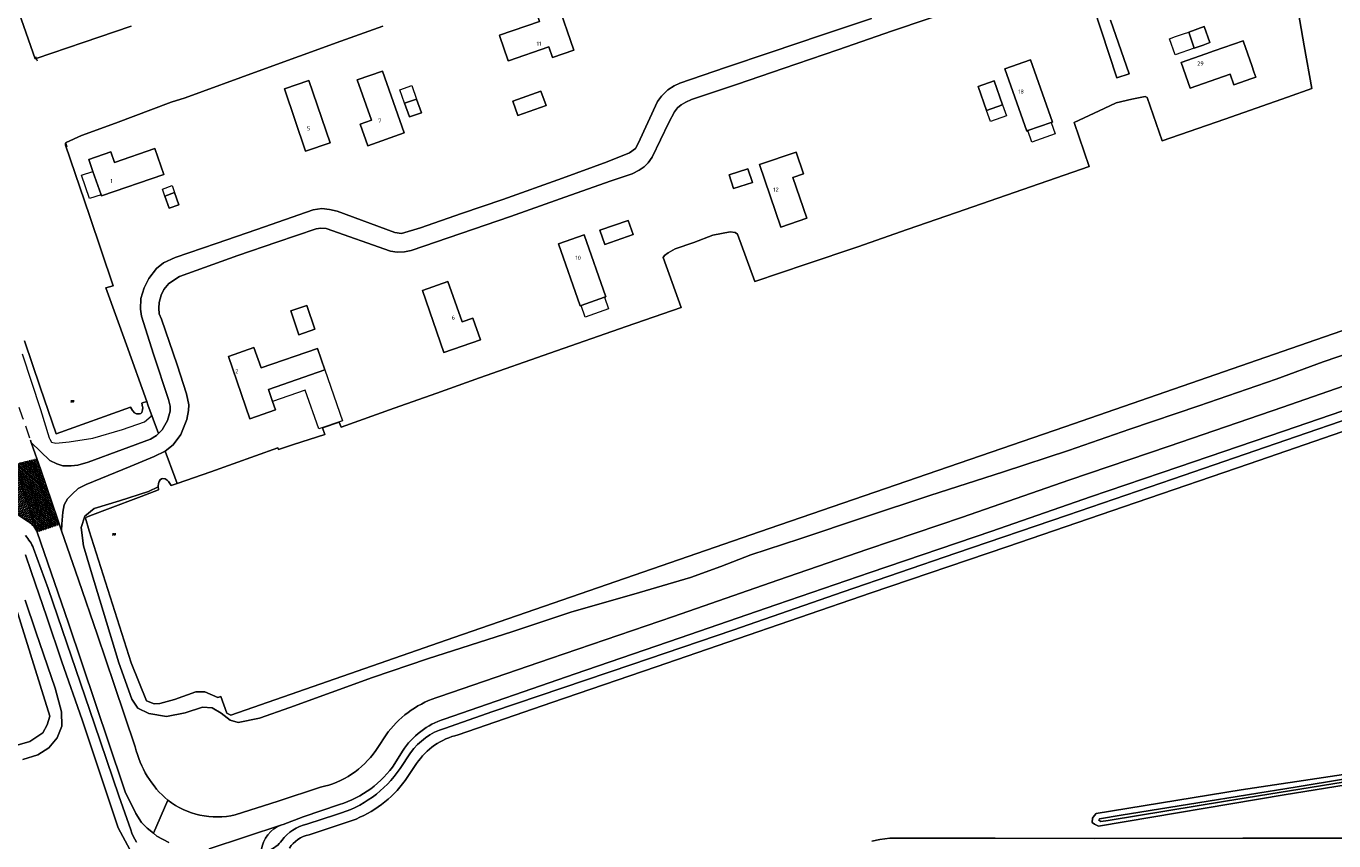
# Model space of a CAD drawing. Header units: metres. Extents: x 264570 to 266133, y 576109 to 577454.
# Tile 121 of 128: x 265599 to 265917, y 576673 to 576871. Entities that reach past the tile are written whole.
import ezdxf
from ezdxf.enums import TextEntityAlignment as Align

# ---------------------------------------------------------------- set-up
doc = ezdxf.new("R2010")
doc.units = ezdxf.units.M
doc.linetypes.add('XX-DASHED', pattern=[4.8, 3.15, -1.65])
for name, color, linetype, lineweight in [('B-BH-OG-BEBOUWING-G', 252, 'Continuous', 15), ('B-BH-OG-BEBOUWING-T50', 252, 'Continuous', 15), ('B-WE-OG-TOPOGRAFIE-G', 252, 'Continuous', 15), ('B-WE-OG-TOPOGRAFIE-S', 252, 'Continuous', 18), ('B-WE-VH-VERHARDING_ASFALT-A', 252, 'Continuous', 18), ('V-XX-AL-TOPOGRAFIE-G', 252, 'XX-DASHED', 18)]:
    doc.layers.add(name, color=color, linetype=linetype, lineweight=lineweight)
doc.styles.add('NLCS-ISO-M200-T50', font='NLCS-ISO.ttf', dxfattribs={"height": 1})

# ---------------------------------------------------------------- blocks, each defined once
blk = doc.blocks.new('SOG-TOPOGRAFIE_WATER-SO')
at = {"flags": 128}
for points in [[(-2.5, 0.6), (-2.4, 0.7, -0.538831), (-0.4, 0.7, 0.605168), (1.3, 0.9, -4.035705)], [(-2.9, -0.7), (-2.8, -0.6, -0.538831), (-0.8, -0.5, 0.605168), (0.9, -0.3, -4.035705)]]:
    blk.add_lwpolyline(points, format="xyb", dxfattribs=at)

msp = doc.modelspace()

# ---------------------------------------------------------------- hatches: boundary and pattern name
at = {"layer": 'B-WE-VH-VERHARDING_ASFALT-A'}
h = msp.add_hatch(dxfattribs=at)
h.set_pattern_fill('AVH-ASFALT', color=256, scale=2, angle=356.0148, style=0, pattern_type=2)
h.set_pattern_definition([(344.96820956, (53091.7779, 115408.78747), (0.10374197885, 0.38631282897), []), (44.96820956, (53091.7779, 115408.78747), (-0.28268573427, 0.2829996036), [])])
edge = h.paths.add_edge_path()
edge.add_line((265595.54, 576752.49), (265595.61, 576752.5))
edge.add_line((265595.61, 576752.5), (265595.99, 576752.45))
edge.add_line((265595.99, 576752.45), (265596.34, 576752.39))
edge.add_line((265596.34, 576752.39), (265596.57, 576752.33))
edge.add_line((265596.57, 576752.33), (265596.79, 576752.27))
edge.add_line((265596.79, 576752.27), (265597.01, 576752.19))
edge.add_line((265597.01, 576752.19), (265597.23, 576752.1))
edge.add_line((265597.23, 576752.1), (265599.57, 576750.61))
edge.add_line((265599.57, 576750.61), (265599.77, 576750.46))
edge.add_line((265599.77, 576750.46), (265600.15, 576750.15))
edge.add_line((265600.15, 576750.15), (265600.33, 576749.99))
edge.add_line((265600.33, 576749.99), (265600.67, 576749.63))
edge.add_line((265600.67, 576749.63), (265600.98, 576749.25))
edge.add_line((265600.98, 576749.25), (265601.13, 576749.05))
edge.add_line((265601.13, 576749.05), (265601.39, 576748.64))
edge.add_line((265601.39, 576748.64), (265601.62, 576748.21))
edge.add_line((265601.62, 576748.21), (265601.73, 576747.98))
edge.add_line((265601.73, 576747.98), (265596.18, 576764.51))
edge.add_arc((265591.5, 576763.36), 4.82, -62.1911, 13.8113, ccw=False)
edge.add_line((265593.75, 576759.1), (265593.44, 576758.98))
edge.add_line((265593.44, 576758.98), (265590.07, 576757.73))
edge.add_line((265590.07, 576757.73), (265589.94, 576757.68))
edge.add_line((265589.94, 576757.68), (265586.92, 576756.9))
edge.add_line((265586.92, 576756.9), (265586.61, 576751.01))
edge.add_line((265586.61, 576751.01), (265590.67, 576752.06))
edge.add_line((265590.67, 576752.06), (265592.8, 576752.63))
edge.add_line((265592.8, 576752.63), (265595.54, 576752.49))
h = msp.add_hatch(dxfattribs=at)
h.set_pattern_fill('AVH-ASFALT', color=256, scale=2, angle=90.0721, style=0, pattern_type=2)
h.set_pattern_definition([(79.02545829, (53091.7779, 115408.78747), (-0.39268474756, 0.07614912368), []), (139.02545829, (53091.7779, 115408.78747), (-0.26228944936, -0.30200040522), [])])
h.paths.add_polyline_path([(265607.17, 576749.84), (265606.71, 576751.2), (265602.59, 576763.15), (265601.63, 576765.9), (265596.18, 576764.51), (265601.73, 576747.98)])

# ---------------------------------------------------------------- linework, layer by layer
at = {"layer": 'B-BH-OG-BEBOUWING-G'}
for points in [[(265726.13, 576865.98), (265716.28, 576862.59), (265716.19, 576862.85), (265714.23, 576868.55), (265714.14, 576868.82), (265723.88, 576872.17), (265722.95, 576874.86), (265728.26, 576876.68), (265732.2, 576865.22), (265727, 576863.43), (265726.13, 576865.98)], [(265883.21, 576865.76), (265883.04, 576865.7), (265881.68, 576869.59), (265885.47, 576870.91), (265886.82, 576867.02), (265885.15, 576866.44), (265883.21, 576865.76)], [(265882, 576855.93), (265879.8, 576862.23), (265885.8, 576864.33), (265887.83, 576865.04), (265894.89, 576867.5), (265894.99, 576867.2), (265896.98, 576861.5), (265897.52, 576859.96), (265897.98, 576858.64), (265896.99, 576858.29), (265892.67, 576856.78), (265891.77, 576859.34), (265882, 576855.93)], [(265843.22, 576862.81), (265848.53, 576847.72), (265848.24, 576847.62), (265842.58, 576845.62), (265842.32, 576845.53), (265837.01, 576860.63), (265843.22, 576862.81)], [(265690.98, 576845.09), (265682.13, 576841.96), (265680.27, 576847.22), (265682.98, 576848.18), (265679.53, 576857.94), (265685.67, 576860.11), (265690.98, 576845.09)], [(265667.76, 576857.8), (265672.93, 576842.7), (265666.96, 576840.67), (265661.82, 576855.76), (265667.76, 576857.8)], [(265830.48, 576856.32), (265834.38, 576857.7), (265836.41, 576851.94), (265832.52, 576850.56), (265830.48, 576856.32)], [(265692.24, 576848.96), (265691.07, 576852.27), (265693.97, 576853.3), (265695.15, 576849.99), (265692.24, 576848.96)], [(265724.2, 576855.25), (265725.45, 576851.74), (265718.6, 576849.31), (265717.36, 576852.82), (265724.2, 576855.25)], [(265632.53, 576834.99), (265617.37, 576829.74), (265617.26, 576830.05), (265615.29, 576835.73), (265614.29, 576838.63), (265619.62, 576840.47), (265620.51, 576837.89), (265630.34, 576841.29), (265632.53, 576834.99)], [(265777.31, 576837.36), (265786.24, 576840.41), (265788.05, 576835.13), (265785.44, 576834.23), (265788.82, 576824.35), (265782.5, 576822.18), (265777.31, 576837.36)], [(265769.93, 576834.87), (265774.52, 576836.33), (265775.59, 576832.98), (265771, 576831.52), (265769.93, 576834.87)], [(265632.77, 576829.72), (265635.13, 576830.56), (265636.18, 576827.61), (265633.83, 576826.77), (265632.77, 576829.72)], [(265739.74, 576817.95), (265738.53, 576821.42), (265745.43, 576823.8), (265746.63, 576820.34), (265739.74, 576817.95)], [(265739.64, 576805.11), (265733.97, 576803.13), (265733.72, 576803.04), (265728.44, 576818.11), (265734.67, 576820.29), (265739.95, 576805.22), (265739.64, 576805.11)], [(265695.37, 576806.76), (265701.6, 576808.93), (265705.02, 576799.12), (265707.68, 576800.05), (265709.53, 576794.76), (265700.62, 576791.66), (265695.37, 576806.76)], [(265669.27, 576797.33), (265665.37, 576796), (265663.39, 576801.81), (265667.29, 576803.14), (265669.27, 576797.33)], [(265656.16, 576787.93), (265669.85, 576792.69), (265671.68, 576787.45), (265657.97, 576782.68), (265658.98, 576779.77), (265659.68, 576777.75), (265653.47, 576775.59), (265648.21, 576790.71), (265654.44, 576792.88), (265656.16, 576787.93)]]:
    msp.add_lwpolyline(points, close=True, dxfattribs=at)
at = {"layer": 'B-WE-OG-TOPOGRAFIE-G'}
for points in [[(265595.65, 576879.12), (265601.28, 576863.12), (265601.52, 576863.2), (265612.93, 576867.08), (265624.58, 576871.05)], [(265624.58, 576871.05), (265612.93, 576867.08), (265601.52, 576863.2), (265601.28, 576863.12), (265595.65, 576879.12)], [(265826.27, 576875.51), (265809.69, 576869.87), (265796.38, 576865.3), (265783.07, 576860.73), (265771.96, 576856.96), (265760.84, 576853.2), (265759.39, 576852.59), (265758.25, 576851.91), (265757.43, 576851.21), (265756.69, 576850.2), (265755.3, 576847.61), (265751.21, 576839.15), (265750.28, 576837.83), (265749.27, 576836.82), (265748.07, 576835.99), (265746.34, 576835.1), (265741.01, 576833.34), (265728.91, 576829.06), (265716.82, 576824.77), (265704.74, 576820.61), (265692.66, 576816.45), (265690.99, 576816.18), (265689.28, 576816.08), (265687.62, 576816.33), (265671.98, 576821.84), (265670.68, 576821.91), (265669.52, 576821.77), (265660.03, 576818.5), (265650.54, 576815.23), (265636.32, 576810.2), (265633.75, 576808.46), (265632.5, 576806.97), (265631.85, 576805.6), (265631.38, 576803.8), (265631.27, 576802.42), (265631.41, 576801.08), (265631.92, 576799.78), (265635.77, 576788.72), (265638.07, 576781.63), (265638.59, 576778.95), (265638.56, 576777.59), (265638.08, 576775.39), (265636.65, 576771.72), (265634.8, 576769.21), (265632.85, 576767.69), (265632.83, 576767.69), (265630.14, 576766.39), (265624.37, 576763.92), (265613.63, 576759.55), (265611.7, 576758.58), (265610.22, 576757.27), (265609.1, 576756.08), (265608.3, 576754.67), (265607.98, 576752.85), (265607.71, 576749.93), (265607.68, 576748.33), (265606.71, 576751.2), (265602.59, 576763.15), (265602.59, 576763.15), (265600.28, 576769.78), (265604.81, 576765.39), (265606.54, 576764.58), (265608.01, 576764.16), (265610.03, 576764.1), (265611.64, 576764.29), (265614.16, 576764.98), (265622.5, 576768.06), (265629.27, 576770.63), (265630.72, 576771.48), (265631.24, 576771.99), (265632.15, 576772.89), (265633.42, 576775.15), (265634.07, 576777.42), (265634.1, 576778.6), (265633.66, 576780.23), (265630.02, 576791.31), (265627.08, 576800.52), (265626.82, 576802.23), (265626.96, 576804.78), (265627.78, 576807.4), (265628.87, 576809.68), (265630.71, 576812.1), (265632.42, 576813.46), (265635.25, 576814.74), (265645.21, 576818.17), (265655.17, 576821.6), (265668.85, 576826.33), (265670.96, 576826.69), (265672.76, 576826.43), (265674.67, 576826.04), (265688.72, 576820.86), (265690.34, 576820.63), (265694.91, 576822), (265704.9, 576825.44), (265714.9, 576828.87), (265729.41, 576834.04), (265740.3, 576838.07), (265745.69, 576840.27), (265747.16, 576841.32), (265747.8, 576842.53), (265752.56, 576852.72), (265753.54, 576853.99), (265755.06, 576855.55), (265756.58, 576856.56), (265757.93, 576857.15), (265769.05, 576860.95), (265780.16, 576864.74), (265792.37, 576868.84), (265804.57, 576872.93)], [(265928.91, 576800.43), (265851.58, 576773.63), (265779.72, 576748.86), (265703.05, 576722.38), (265648.78, 576703.51), (265647.84, 576704.02), (265646.34, 576708.07), (265645.68, 576707.81), (265642.48, 576709.15), (265640.32, 576709.2), (265635.1, 576707.33), (265631.57, 576706.3), (265630.19, 576706.23), (265628.28, 576707.02), (265624.61, 576716.23), (265614.39, 576748.32), (265613.52, 576751.39), (265613.73, 576751.67), (265615.15, 576752.2), (265618.85, 576753.58), (265627.03, 576756.63), (265631.21, 576758.31), (265631.22, 576758.4), (265631.18, 576758.98), (265631.17, 576759.21), (265631.23, 576759.79), (265631.39, 576760.3), (265631.65, 576760.75), (265631.92, 576760.94), (265632.2, 576761.05), (265632.83, 576760.98), (265633.36, 576760.62), (265633.65, 576760.29), (265633.85, 576760.06), (265634.34, 576759.3), (265635.75, 576759.8), (265643.97, 576762.7), (265660.25, 576768.48), (265660.39, 576768.08), (265664.01, 576769.29), (265671.63, 576771.78), (265671.07, 576773.33), (265675.14, 576774.74), (265675.62, 576773.5), (265688.48, 576778.11), (265698.86, 576781.83), (265709.23, 576785.55), (265726.39, 576791.54), (265744.95, 576798), (265758.32, 576802.59), (265753.91, 576814.81), (265754.25, 576815.23), (265755.1, 576815.92), (265756.84, 576816.91), (265761.35, 576818.41), (265766.01, 576820.17), (265770.21, 576821.04), (265771.41, 576820.89), (265771.99, 576820.42), (265776.18, 576808.93), (265788.71, 576813.17), (265801.24, 576817.41), (265813.25, 576821.58), (265825.26, 576825.74), (265841.37, 576831.34), (265857.48, 576836.93), (265853.81, 576847.61), (265861.1, 576851.04), (265864.01, 576852.36), (265867.86, 576853.31), (265871.06, 576853.95), (265871.56, 576853.72), (265875.2, 576843.14), (265890.47, 576848.44), (265905.73, 576853.75), (265911.62, 576855.85), (265909.78, 576866.21), (265907.95, 576876.57)], [(265907.95, 576876.57), (265909.78, 576866.21), (265911.62, 576855.85), (265905.73, 576853.75), (265890.47, 576848.44), (265875.2, 576843.14), (265871.56, 576853.72), (265871.06, 576853.95), (265867.86, 576853.31), (265864.01, 576852.36), (265861.1, 576851.04), (265853.81, 576847.61), (265857.48, 576836.93), (265841.37, 576831.34), (265825.26, 576825.74), (265813.25, 576821.58), (265801.24, 576817.41), (265788.71, 576813.17), (265776.18, 576808.93), (265771.99, 576820.42), (265771.41, 576820.89), (265770.21, 576821.04), (265766.01, 576820.17), (265761.35, 576818.41), (265756.84, 576816.91), (265755.1, 576815.92), (265754.25, 576815.23), (265753.91, 576814.81), (265758.32, 576802.59), (265744.95, 576798), (265726.39, 576791.54), (265709.23, 576785.55), (265698.86, 576781.83), (265688.48, 576778.11), (265675.62, 576773.5), (265675.14, 576774.74), (265671.07, 576773.33), (265671.63, 576771.78), (265664.01, 576769.29), (265660.39, 576768.08), (265660.25, 576768.48), (265643.97, 576762.7), (265643.97, 576762.7), (265635.75, 576759.8), (265635.16, 576761.38), (265632.83, 576767.69), (265632.85, 576767.69), (265634.8, 576769.21), (265636.65, 576771.72), (265638.08, 576775.39), (265638.56, 576777.59), (265638.59, 576778.95), (265638.07, 576781.63), (265635.77, 576788.72), (265631.92, 576799.78), (265631.41, 576801.08), (265631.27, 576802.42), (265631.38, 576803.8), (265631.85, 576805.6), (265632.5, 576806.97), (265633.75, 576808.46), (265636.32, 576810.2), (265650.54, 576815.23), (265660.03, 576818.5), (265669.52, 576821.77), (265670.68, 576821.91), (265671.98, 576821.84), (265687.62, 576816.33), (265689.28, 576816.08), (265690.99, 576816.18), (265692.66, 576816.45), (265704.74, 576820.61), (265716.82, 576824.77), (265728.91, 576829.06), (265741.01, 576833.34), (265746.34, 576835.1), (265748.07, 576835.99), (265749.27, 576836.82), (265750.28, 576837.83), (265751.21, 576839.15), (265755.3, 576847.61), (265756.69, 576850.2), (265757.43, 576851.21), (265758.25, 576851.91), (265759.39, 576852.59), (265760.84, 576853.2), (265771.96, 576856.96), (265783.07, 576860.73), (265796.38, 576865.3), (265809.69, 576869.87), (265826.27, 576875.51)], [(265862.66, 576872.5), (265867.18, 576859.43), (265864.22, 576858.46), (265858.54, 576875.72)], [(265858.54, 576875.72), (265864.22, 576858.46), (265867.18, 576859.43), (265862.66, 576872.5)], [(265804.57, 576872.93), (265792.37, 576868.84), (265780.16, 576864.74), (265769.05, 576860.95), (265757.93, 576857.15), (265756.58, 576856.56), (265755.06, 576855.55), (265753.54, 576853.99), (265752.56, 576852.72), (265747.8, 576842.53), (265747.16, 576841.32), (265745.69, 576840.27), (265740.3, 576838.07), (265729.41, 576834.04), (265714.9, 576828.87), (265704.9, 576825.44), (265694.91, 576822), (265690.34, 576820.63), (265688.72, 576820.86), (265674.67, 576826.04), (265672.76, 576826.43), (265670.96, 576826.69), (265668.85, 576826.33), (265655.17, 576821.6), (265645.21, 576818.17), (265635.25, 576814.74), (265632.42, 576813.46), (265630.71, 576812.1), (265628.87, 576809.68), (265627.78, 576807.4), (265626.96, 576804.78), (265626.82, 576802.23), (265627.08, 576800.52), (265630.02, 576791.31), (265633.66, 576780.23), (265634.1, 576778.6), (265634.07, 576777.42), (265633.42, 576775.15), (265632.15, 576772.89), (265631.24, 576771.99), (265628.66, 576778.96), (265628.38, 576779.74), (265623.42, 576793.57), (265618.46, 576807.4), (265620.18, 576807.93), (265614.42, 576825.01), (265608.65, 576842.08), (265608.64, 576842.6), (265608.65, 576842.62), (265608.75, 576842.78), (265612.5, 576844.48), (265620.74, 576847.43), (265634.27, 576852.55), (265637.71, 576853.59), (265655.45, 576860.09), (265665.5, 576863.75), (265675.56, 576867.42), (265685.79, 576871.07)], [(265685.79, 576871.07), (265675.56, 576867.42), (265665.5, 576863.75), (265655.45, 576860.09), (265637.71, 576853.59), (265634.27, 576852.55), (265620.74, 576847.43), (265612.5, 576844.48), (265608.75, 576842.78), (265608.65, 576842.62), (265608.64, 576842.6), (265608.65, 576842.08), (265614.42, 576825.01), (265620.18, 576807.93), (265618.46, 576807.4), (265623.42, 576793.57), (265628.38, 576779.74), (265627.3, 576779.46), (265627.21, 576779.36), (265627.37, 576778.48), (265627.41, 576778.27), (265627.37, 576777.72), (265627.19, 576777.1), (265626.92, 576776.87), (265626.58, 576776.74), (265625.87, 576776.73), (265625.39, 576777), (265625, 576777.49), (265624.91, 576777.61), (265624.42, 576778.36), (265606.32, 576771.93), (265602.49, 576783.23), (265598.65, 576794.53)], [(265601.35, 576863.69), (265601.72, 576862.61)], [(265608.58, 576842.83), (265608.97, 576841.69)], [(265967.01, 576813.55), (265928.91, 576800.43), (265851.58, 576773.63), (265779.72, 576748.86), (265703.05, 576722.38), (265648.78, 576703.51)], [(265928.1, 576794.14), (265914.38, 576789.45), (265902.95, 576785.23), (265884.11, 576778.75), (265867.38, 576773.06), (265852.44, 576767.83), (265836.62, 576762.67), (265818.73, 576756.94), (265802.87, 576751.64), (265787.12, 576746.34), (265775.19, 576742.47), (265767.93, 576739.65), (265760.53, 576737), (265746.81, 576732.94), (265731.69, 576728.59), (265717.34, 576723.83), (265696.64, 576717.17), (265683.28, 576712.69), (265663.18, 576705.32), (265655.75, 576702.78), (265650.59, 576701.73), (265648.61, 576702.28), (265646.46, 576703.99), (265644.27, 576705.31), (265641.91, 576705.4), (265637.71, 576704.04), (265633.18, 576703.17), (265628.88, 576703.88), (265626.17, 576705.23), (265624.75, 576707.37), (265621.57, 576716.21), (265614.78, 576738.66), (265613.02, 576744.66), (265612.43, 576749.09), (265613.33, 576751.91), (265615.6, 576753.71), (265621.78, 576755.61), (265628.76, 576757.87), (265631.18, 576758.98), (265631.22, 576758.4), (265631.21, 576758.31), (265627.03, 576756.63), (265618.85, 576753.58), (265618.85, 576753.58), (265615.15, 576752.2), (265613.73, 576751.67), (265613.52, 576751.39), (265614.39, 576748.32), (265624.61, 576716.23), (265628.28, 576707.02), (265630.19, 576706.23), (265631.57, 576706.3), (265635.1, 576707.33), (265640.32, 576709.2), (265642.48, 576709.15), (265645.68, 576707.81), (265646.34, 576708.07), (265647.84, 576704.02), (265648.78, 576703.51), (265703.05, 576722.38), (265779.72, 576748.86), (265851.58, 576773.63), (265928.91, 576800.43)], [(265598.65, 576794.53), (265602.49, 576783.23), (265606.32, 576771.93), (265624.42, 576778.36), (265624.91, 576777.61), (265625, 576777.49), (265625.39, 576777), (265625.87, 576776.73), (265626.58, 576776.74), (265626.92, 576776.87), (265627.19, 576777.1), (265627.37, 576777.72), (265627.41, 576778.27), (265627.37, 576778.48), (265627.21, 576779.36), (265627.3, 576779.46), (265628.38, 576779.74), (265628.66, 576778.96), (265631.24, 576771.99), (265630.72, 576771.48), (265629.27, 576770.63), (265622.5, 576768.06), (265614.16, 576764.98), (265611.64, 576764.29), (265610.03, 576764.1), (265608.01, 576764.16), (265606.54, 576764.58), (265604.81, 576765.39), (265600.28, 576769.78), (265600.07, 576770.39)], [(265598.12, 576791.33), (265602.57, 576777.79), (265604.62, 576770.96), (265604.81, 576770.62), (265605.23, 576769.89), (265606.29, 576769.62), (265608.71, 576769.87), (265608.71, 576769.87), (265609.47, 576769.98), (265615.26, 576770.81), (265622.48, 576772.92), (265627.81, 576774.79), (265629.47, 576776.2), (265629.6, 576776.42)], [(265600.07, 576770.39), (265600.28, 576769.78), (265602.59, 576763.15), (265606.71, 576751.2), (265607.68, 576748.33), (265611.75, 576736.43), (265616.37, 576722.95), (265620.46, 576710.95), (265625.58, 576695.79), (265625.58, 576695.79)], [(265596.18, 576764.51), (265601.73, 576747.98), (265601.62, 576748.21), (265601.39, 576748.64), (265601.13, 576749.05), (265600.98, 576749.25), (265600.67, 576749.63), (265600.33, 576749.99), (265600.15, 576750.15), (265599.77, 576750.46), (265599.57, 576750.61), (265597.23, 576752.1)], [(265597.23, 576752.1), (265599.57, 576750.61), (265599.77, 576750.46), (265600.15, 576750.15), (265600.33, 576749.99), (265600.67, 576749.63), (265600.98, 576749.25), (265601.13, 576749.05), (265601.39, 576748.64), (265601.62, 576748.21), (265601.73, 576747.98), (265609.38, 576725.87), (265622.58, 576686.59), (265623.16, 576684.84), (265625.71, 576679.58), (265627.1, 576677.37), (265628.47, 576676.04), (265629.98, 576674.78), (265630.85, 576674.05), (265633.72, 576672.52)], [(265625.87, 576672.65), (265625.47, 576673.36), (265625.09, 576674.09), (265624.76, 576674.84), (265624.47, 576675.6), (265621.62, 576683.91), (265615.63, 576701.31), (265604.39, 576734.28), (265600.87, 576744.05), (265600.67, 576744.47), (265600.46, 576744.88), (265600.24, 576745.28), (265600, 576745.67), (265599.74, 576746.06), (265599.48, 576746.43), (265599.2, 576746.8), (265598.91, 576747.16)], [(265598.91, 576747.16), (265599.2, 576746.8), (265599.48, 576746.43), (265599.74, 576746.06), (265600, 576745.67), (265600.24, 576745.28), (265600.46, 576744.88), (265600.67, 576744.47), (265600.87, 576744.05), (265604.39, 576734.28), (265615.63, 576701.31), (265621.62, 576683.91), (265624.47, 576675.6), (265624.76, 576674.84), (265625.09, 576674.09), (265625.47, 576673.36), (265625.87, 576672.65)], [(265625.43, 576668.7), (265621.41, 576676.06), (265616.77, 576689.95), (265612.65, 576702.36), (265607.76, 576716.48), (265604.06, 576727.32), (265600.27, 576738.42), (265598.87, 576742.45)], [(265598.87, 576742.45), (265600.27, 576738.42), (265604.06, 576727.32), (265607.76, 576716.48), (265612.65, 576702.36), (265616.77, 576689.95), (265621.41, 576676.06), (265625.43, 576668.7)], [(265581.66, 576691.85), (265599.96, 576697.06), (265603.09, 576699.2), (265604.15, 576701.13), (265604.83, 576703.22), (265595.41, 576733.38)], [(265595.41, 576733.38), (265604.83, 576703.22), (265604.15, 576701.13), (265603.09, 576699.2), (265599.96, 576697.06), (265581.66, 576691.85)], [(265598.85, 576731.47), (265601.39, 576723.75), (265606.08, 576710.04), (265607.63, 576704.32), (265607.75, 576700.8), (265606.58, 576697.95), (265604.59, 576695.55), (265601.86, 576693.84), (265598.28, 576692.69)], [(265598.28, 576692.69), (265601.86, 576693.84), (265604.59, 576695.55), (265606.58, 576697.95), (265607.75, 576700.8), (265607.63, 576704.32), (265606.08, 576710.04), (265601.39, 576723.75), (265598.85, 576731.47)], [(265927.45, 576687.74), (265904.89, 576684.13), (265859.72, 576676.52), (265858.81, 576676.97), (265858.17, 576677.42), (265858.32, 576678.42), (265858.65, 576679.02), (265859.17, 576679.6), (265894.41, 576685.36), (265939.34, 576692.07)], [(265939.34, 576692.07), (265894.41, 576685.36), (265859.17, 576679.6), (265858.65, 576679.02), (265858.65, 576679.02), (265858.32, 576678.42), (265858.17, 576677.42), (265858.81, 576676.97), (265858.81, 576676.97), (265859.72, 576676.52), (265904.89, 576684.13), (265904.89, 576684.13), (265927.45, 576687.74)], [(265931.05, 576689.89), (265908, 576686.06), (265883.91, 576682.16), (265865.25, 576679.2), (265865.25, 576679.2), (265859.96, 576678.32), (265859.96, 576678.32), (265859.8, 576677.97), (265859.8, 576677.97), (265860.3, 576677.62), (265860.3, 576677.62), (265862.09, 576677.86), (265862.09, 576677.86), (265890.6, 576682.59), (265921.72, 576687.63)], [(265921.72, 576687.63), (265890.6, 576682.59), (265862.09, 576677.86), (265860.3, 576677.62), (265859.8, 576677.97), (265859.96, 576678.32), (265865.25, 576679.2), (265883.91, 576682.16), (265908, 576686.06), (265931.05, 576689.89)], [(265804.61, 576672.88), (265806.6, 576673.28), (265809.05, 576673.57), (265834.63, 576673.57), (265858.65, 576673.48), (265894.87, 576673.58), (265932.26, 576673.57)], [(265932.26, 576673.57), (265894.87, 576673.58), (265858.65, 576673.48), (265834.63, 576673.57), (265809.05, 576673.57), (265806.6, 576673.28), (265804.61, 576672.88)]]:
    msp.add_lwpolyline(points, dxfattribs=at)
for points in [[(265716.28, 576862.59), (265726.13, 576865.98), (265727, 576863.43), (265732.2, 576865.22), (265728.26, 576876.68), (265722.95, 576874.86), (265723.88, 576872.17), (265714.14, 576868.82), (265714.23, 576868.55), (265716.19, 576862.85), (265716.28, 576862.59)], [(265878.5, 576868.48), (265880.43, 576869.16), (265881.68, 576869.59), (265883.04, 576865.7), (265878.37, 576864.07), (265877.02, 576867.97), (265878.5, 576868.48)], [(265883.04, 576865.7), (265883.21, 576865.76), (265885.15, 576866.44), (265886.82, 576867.02), (265885.47, 576870.91), (265881.68, 576869.59), (265883.04, 576865.7)], [(265879.8, 576862.23), (265882, 576855.93), (265891.77, 576859.34), (265892.67, 576856.78), (265896.99, 576858.29), (265897.98, 576858.64), (265897.52, 576859.96), (265896.98, 576861.5), (265894.99, 576867.2), (265894.89, 576867.5), (265887.83, 576865.04), (265885.8, 576864.33), (265879.8, 576862.23)], [(265848.53, 576847.72), (265843.22, 576862.81), (265837.01, 576860.63), (265842.32, 576845.53), (265842.58, 576845.62), (265848.24, 576847.62), (265848.53, 576847.72)], [(265682.13, 576841.96), (265690.98, 576845.09), (265685.67, 576860.11), (265679.53, 576857.94), (265682.98, 576848.18), (265680.27, 576847.22), (265682.13, 576841.96)], [(265672.93, 576842.7), (265667.76, 576857.8), (265661.82, 576855.76), (265666.96, 576840.67), (265672.93, 576842.7)], [(265693.97, 576853.3), (265691.07, 576852.27), (265689.9, 576855.57), (265692.81, 576856.6), (265693.97, 576853.3)], [(265834.38, 576857.7), (265830.48, 576856.32), (265832.52, 576850.56), (265836.41, 576851.94), (265834.38, 576857.7)], [(265691.07, 576852.27), (265692.24, 576848.96), (265695.15, 576849.99), (265693.97, 576853.3), (265691.07, 576852.27)], [(265725.45, 576851.74), (265724.2, 576855.25), (265717.36, 576852.82), (265718.6, 576849.31), (265725.45, 576851.74)], [(265832.52, 576850.56), (265836.41, 576851.94), (265837.38, 576849.19), (265833.49, 576847.81), (265832.52, 576850.56)], [(265842.58, 576845.62), (265848.24, 576847.62), (265849.23, 576844.81), (265843.57, 576842.82), (265842.58, 576845.62)], [(265615.29, 576835.73), (265617.26, 576830.05), (265617.37, 576829.74), (265632.53, 576834.99), (265630.34, 576841.29), (265620.51, 576837.89), (265619.62, 576840.47), (265614.29, 576838.63), (265615.29, 576835.73)], [(265786.24, 576840.41), (265777.31, 576837.36), (265782.5, 576822.18), (265788.82, 576824.35), (265785.44, 576834.23), (265788.05, 576835.13), (265786.24, 576840.41)], [(265774.52, 576836.33), (265769.93, 576834.87), (265771, 576831.52), (265775.59, 576832.98), (265774.52, 576836.33)], [(265614.49, 576829.09), (265612.53, 576834.78), (265615.29, 576835.73), (265617.26, 576830.05), (265614.49, 576829.09)], [(265632.17, 576831.41), (265634.52, 576832.25), (265635.13, 576830.56), (265632.77, 576829.72), (265632.17, 576831.41)], [(265632.77, 576829.72), (265633.83, 576826.77), (265636.18, 576827.61), (265635.13, 576830.56), (265632.77, 576829.72)], [(265738.53, 576821.42), (265739.74, 576817.95), (265746.63, 576820.34), (265745.43, 576823.8), (265738.53, 576821.42)], [(265733.97, 576803.13), (265739.64, 576805.11), (265739.95, 576805.22), (265734.67, 576820.29), (265728.44, 576818.11), (265733.72, 576803.04), (265733.97, 576803.13)], [(265701.6, 576808.93), (265695.37, 576806.76), (265700.62, 576791.66), (265709.53, 576794.76), (265707.68, 576800.05), (265705.02, 576799.12), (265701.6, 576808.93)], [(265733.97, 576803.13), (265739.64, 576805.11), (265740.64, 576802.26), (265734.97, 576800.28), (265733.97, 576803.13)], [(265663.39, 576801.81), (265665.37, 576796), (265669.27, 576797.33), (265667.29, 576803.14), (265663.39, 576801.81)], [(265669.85, 576792.69), (265656.16, 576787.93), (265654.44, 576792.88), (265648.21, 576790.71), (265653.47, 576775.59), (265659.68, 576777.75), (265658.98, 576779.77), (265657.97, 576782.68), (265671.68, 576787.45), (265669.85, 576792.69)], [(265670.21, 576773.08), (265666.92, 576782.54), (265658.98, 576779.77), (265657.97, 576782.68), (265671.68, 576787.45), (265675.97, 576775.08), (265670.21, 576773.08)]]:
    msp.add_lwpolyline(points, close=True, dxfattribs=at)
for points in [[(265933.9, 576788.59), (265904.57, 576778.41), (265876.9, 576768.92), (265852.55, 576760.61), (265826.65, 576751.67), (265803.69, 576743.83), (265781.77, 576736.31), (265756.4, 576727.51), (265726.55, 576717.26), (265699.61, 576708.03), (265699.61, 576708.03, 0.153474), (265687.07, 576699.46), (265687.07, 576699.46), (265684.03, 576694.87), (265684.03, 576694.87, -0.190077), (265670.61, 576685.97), (265670.61, 576685.97), (265660.33, 576682.58), (265649.89, 576679.25), (265649.89, 576679.25, -0.221997), (265633.51, 576682.79), (265633.51, 576682.79, -0.159897), (265625.58, 576695.79), (265625.58, 576695.79), (265620.46, 576710.95), (265616.37, 576722.95), (265611.75, 576736.43), (265607.68, 576748.33), (265607.71, 576749.93), (265607.98, 576752.85), (265608.3, 576754.67), (265609.1, 576756.08), (265610.22, 576757.27), (265611.7, 576758.58), (265613.63, 576759.55), (265624.37, 576763.92), (265630.14, 576766.39), (265632.83, 576767.69), (265635.16, 576761.38), (265635.75, 576759.8), (265634.34, 576759.3), (265633.85, 576760.06), (265633.65, 576760.29), (265633.36, 576760.62), (265632.83, 576760.98), (265632.2, 576761.05), (265631.92, 576760.94), (265631.65, 576760.75), (265631.39, 576760.3), (265631.23, 576759.79), (265631.17, 576759.21), (265631.18, 576758.98), (265628.76, 576757.87), (265621.78, 576755.61), (265615.6, 576753.71), (265613.33, 576751.91), (265612.43, 576749.09), (265613.02, 576744.66), (265614.78, 576738.66), (265621.57, 576716.21), (265624.75, 576707.37), (265626.17, 576705.23), (265628.88, 576703.88), (265633.18, 576703.17), (265637.71, 576704.04), (265641.91, 576705.4), (265644.27, 576705.31), (265646.46, 576703.99), (265648.61, 576702.28), (265650.59, 576701.73), (265655.75, 576702.78), (265663.18, 576705.32), (265683.28, 576712.69), (265696.64, 576717.17), (265717.34, 576723.83), (265731.69, 576728.59), (265746.81, 576732.94), (265760.53, 576737), (265767.93, 576739.65), (265775.19, 576742.47), (265787.12, 576746.34), (265802.87, 576751.64), (265818.73, 576756.94), (265836.62, 576762.67), (265852.44, 576767.83), (265867.38, 576773.06), (265884.11, 576778.75), (265902.95, 576785.23), (265914.38, 576789.45), (265928.1, 576794.14)], [(265633.72, 576672.52), (265630.85, 576674.05), (265629.98, 576674.78), (265633.51, 576682.79), (265633.51, 576682.79, 0.221997), (265649.89, 576679.25), (265649.89, 576679.25), (265660.33, 576682.58), (265670.61, 576685.97), (265670.61, 576685.97, 0.190077), (265684.03, 576694.87), (265684.03, 576694.87), (265687.07, 576699.46), (265687.07, 576699.46, -0.153474), (265699.61, 576708.03), (265699.61, 576708.03), (265726.55, 576717.26), (265756.4, 576727.51), (265781.77, 576736.31), (265803.69, 576743.83), (265826.65, 576751.67), (265852.55, 576760.61), (265876.9, 576768.92), (265904.57, 576778.41), (265933.9, 576788.59)], [(265933.34, 576782.38), (265904.73, 576772.55), (265879.24, 576763.84), (265857.79, 576756.57), (265833.79, 576748.25), (265804.21, 576738.2), (265781.54, 576730.39), (265757.77, 576722.21), (265732.51, 576713.58), (265700.71, 576702.55), (265700.71, 576702.55, 0.172621), (265690.57, 576694.77), (265690.57, 576694.77), (265688.72, 576691.74, -0.167927), (265675.25, 576681.75), (265675.25, 576681.75), (265666.38, 576678.8), (265661.51, 576676.94), (265661.17, 576676.83), (265643.57, 576670.96)], [(265656.22, 576670.58, -0.284542), (265661.17, 576676.83), (265661.17, 576676.83), (265661.51, 576676.94), (265666.38, 576678.8), (265675.25, 576681.75), (265675.25, 576681.75, 0.167927), (265688.72, 576691.74), (265688.72, 576691.74), (265690.57, 576694.77), (265690.57, 576694.77, -0.172621), (265700.71, 576702.55), (265700.71, 576702.55), (265732.51, 576713.58), (265757.77, 576722.21), (265781.54, 576730.39), (265804.21, 576738.2), (265833.79, 576748.25), (265857.79, 576756.57), (265879.24, 576763.84), (265904.73, 576772.55), (265933.34, 576782.38)], [(265942.57, 576783.13), (265910.47, 576772.15), (265877.76, 576760.92), (265852.18, 576752.11), (265825.09, 576742.85), (265797.64, 576733.46), (265770.81, 576724.17), (265746.33, 576715.82), (265712.5, 576704.42), (265700.77, 576700.29), (265700.77, 576700.29, 0.167075), (265692.52, 576694.34), (265692.52, 576694.34), (265689.94, 576690.55), (265689.94, 576690.55, -0.18005), (265674.5, 576679.36), (265674.5, 576679.36), (265667.31, 576677.03), (265667.31, 576677.03, 0.174274), (265661.18, 576673.04), (265661.18, 576673.04, -0.169411), (265658.14, 576670.68)], [(265658.14, 576670.68, 0.169411), (265661.18, 576673.04), (265661.18, 576673.04, -0.174274), (265667.31, 576677.03), (265667.31, 576677.03), (265674.5, 576679.36), (265674.5, 576679.36, 0.18005), (265689.94, 576690.55), (265689.94, 576690.55), (265692.52, 576694.34), (265692.52, 576694.34, -0.167075), (265700.77, 576700.29), (265700.77, 576700.29), (265712.5, 576704.42), (265746.33, 576715.82), (265770.81, 576724.17), (265797.64, 576733.46), (265825.09, 576742.85), (265852.18, 576752.11), (265877.76, 576760.92), (265910.47, 576772.15), (265942.57, 576783.13)], [(265925.72, 576774.77), (265896.37, 576764.63), (265868.87, 576755.17), (265837.48, 576744.43), (265804.49, 576733.22), (265752.22, 576715.22), (265726.88, 576706.55), (265704.07, 576698.69), (265704.07, 576698.69, 0.193548), (265693.96, 576691.72), (265693.96, 576691.72), (265691.17, 576687.59), (265691.17, 576687.59, -0.147795), (265678.31, 576677.87), (265678.31, 576677.87), (265667.85, 576674.41), (265667.85, 576674.41, 0.195131), (265663.06, 576671.17)], [(265663.06, 576671.17, -0.195131), (265667.85, 576674.41), (265667.85, 576674.41), (265678.31, 576677.87), (265678.31, 576677.87, 0.147795), (265691.17, 576687.59), (265691.17, 576687.59), (265693.96, 576691.72), (265693.96, 576691.72, -0.193548), (265704.07, 576698.69), (265704.07, 576698.69), (265726.88, 576706.55), (265726.88, 576706.55), (265752.22, 576715.22), (265752.22, 576715.22), (265804.49, 576733.22), (265837.48, 576744.43), (265868.87, 576755.17), (265896.37, 576764.63), (265925.72, 576774.77)], [(265625.58, 576695.79, 0.159897), (265633.51, 576682.79), (265633.51, 576682.79), (265629.98, 576674.78), (265628.47, 576676.04), (265627.1, 576677.37), (265625.71, 576679.58), (265623.16, 576684.84), (265622.58, 576686.59), (265609.38, 576725.87), (265601.73, 576747.98), (265596.18, 576764.51), (265594.75, 576768.58)], [(265643.57, 576670.96), (265661.17, 576676.83), (265661.17, 576676.83, 0.284542), (265656.22, 576670.58)]]:
    msp.add_lwpolyline(points, format="xyb", dxfattribs=at)
at = {"layer": 'V-XX-AL-TOPOGRAFIE-G', "flags": 128}
msp.add_lwpolyline([(265514.95, 577019.1), (265516.73, 577013.94), (265520.73, 577002.35), (265524.73, 576990.75), (265529.74, 576975.77), (265530.37, 576974.33), (265530.67, 576973.23), (265533.79, 576964.11), (265536.45, 576956.35), (265536.77, 576955.33), (265537.41, 576953.42), (265541.34, 576942.4), (265545.27, 576931.38), (265549.85, 576917.68), (265554.42, 576903.97), (265557.23, 576895.1), (265558.9, 576889.82), (265569.28, 576859.7), (265588.94, 576802.51), (265598.11, 576776.02), (265600.07, 576770.39)], dxfattribs=at)

# ---------------------------------------------------------------- block references
at = {"layer": 'B-WE-OG-TOPOGRAFIE-S', "xscale": 0.2, "yscale": 0.2, "zscale": 0.2, "rotation": 18.93095393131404}
for p in [(265610.45, 576779.87), (265620.58, 576747.52)]:
    msp.add_blockref('SOG-TOPOGRAFIE_WATER-SO', p, dxfattribs=at)

# ---------------------------------------------------------------- texts
at = {"layer": 'B-BH-OG-BEBOUWING-T50', "style": 'NLCS-ISO-M200-T50'}
for s, p in [('11', (265723.7, 576866.78)), ('29', (265884.53, 576861.95)), ('18', (265840.89, 576855.13)), ('5', (265667.72, 576846.19)), ('7', (265685.01, 576848.07)), ('1', (265619.79, 576833.37)), ('12', (265781.34, 576831.29)), ('10', (265733.25, 576814.71)), ('6', (265702.89, 576800.19)), ('2', (265650.28, 576787.12))]:
    msp.add_text(s, height=1, dxfattribs=at).set_placement(p, align=Align.MIDDLE)

doc.saveas('drawing.dxf')
